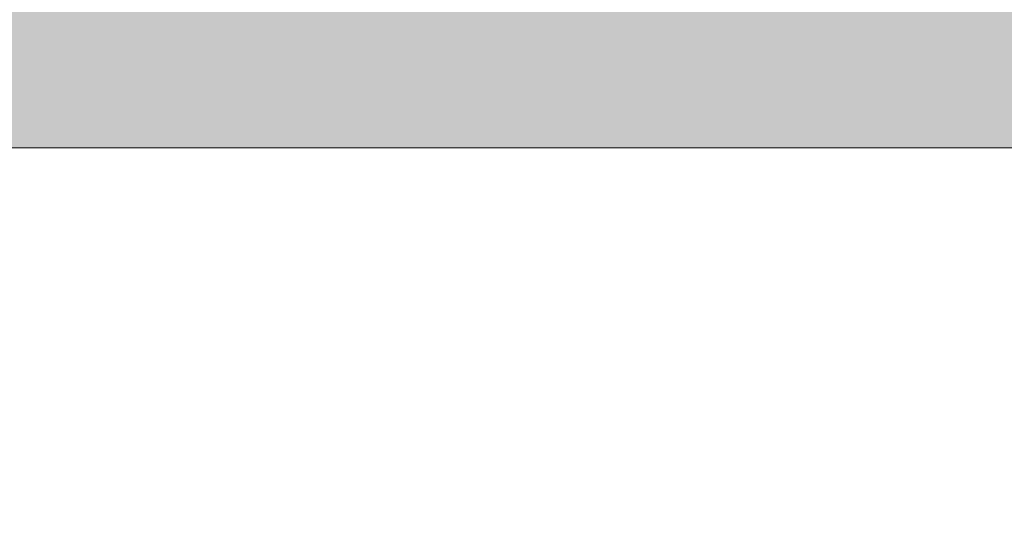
# Model space of a CAD drawing. Header units: millimetres. Extents: x 119219 to 750800, y -8933 to 168688.
# Tile 71 of 115: x 521564 to 522194, y 3700 to 4032. Entities that reach past the tile are written whole.
import ezdxf

# ---------------------------------------------------------------- set-up
doc = ezdxf.new("R2010")
doc.units = ezdxf.units.MM
doc.header["$MEASUREMENT"] = 0
doc.layers.add('0_Ном._пера__1', color=7, linetype='Continuous', lineweight=0)

msp = doc.modelspace()

# ---------------------------------------------------------------- hatches: boundary and pattern name
at = {"layer": '0_Ном._пера__1', "linetype": 'Continuous', "lineweight": 0}
h = msp.add_hatch(dxfattribs=at)
h.set_pattern_fill('Железобетон__project__ув_3A', style=0, pattern_type=2)
h.set_pattern_definition([(45, (0, 0), (-56.568542, 56.568542), []), (45, (-28.284, 28.284), (-56.568542, 56.568542), [60, -20, 0, -20])])
h.paths.add_polyline_path([(521188.402, 4150.002), (526318.867, 4150.002), (526318.867, 3950.002), (521439.082, 3950.002), (521439.082, 3700.002), (510948.697, 3700.002), (510948.697, 3900), (521188.401, 3900.002)])

# ---------------------------------------------------------------- linework, layer by layer
at = {"layer": '0_Ном._пера__1', "color": 7, "linetype": 'Continuous', "lineweight": 5}
msp.add_line((521439.082, 3950.002), (526118.867, 3950.002), dxfattribs=at)
at = {"layer": '0_Ном._пера__1', "color": 7, "linetype": 'Continuous', "lineweight": 0, "flags": 128}
msp.add_lwpolyline([(521188.402, 4150.002), (526318.867, 4150.002), (526318.867, 3950.002), (521439.082, 3950.002), (521439.082, 3700.002), (510948.697, 3700.002), (510948.697, 3900), (521188.401, 3900.002)], close=True, dxfattribs=at)

doc.saveas('drawing.dxf')
